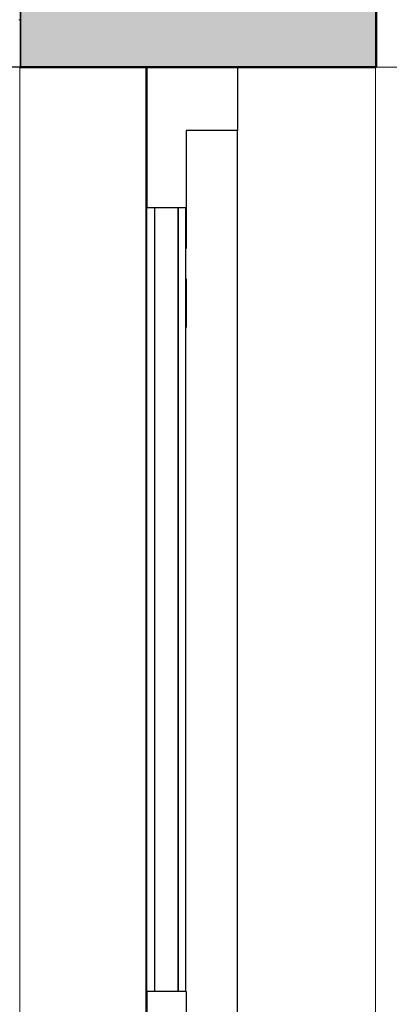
# Model space of a CAD drawing. Header units: millimetres. Extents: x -25478 to 4005, y -8416 to 11348.
# Tile 161 of 256: x -10981 to -10514, y 1394 to 2640. Entities that reach past the tile are written whole.
import ezdxf

# ---------------------------------------------------------------- set-up
doc = ezdxf.new("R2010")
doc.units = ezdxf.units.MM
doc.header["$MEASUREMENT"] = 0
doc.linetypes.add('Wipeout_Contour', pattern=[1000, 0, -1000])
for name, color, linetype in [('POHLED ZÁPADNÍ_1_Konstrukce - nosné', 7, 'Continuous'), ('POHLED ZÁPADNÍ_1_Konstrukce – Dělicí čáry vrstev', 7, 'Continuous'), ('POHLED ZÁPADNÍ_1_Kóty - SP', 7, 'Continuous'), ('POHLED ZÁPADNÍ_1_Nové_Konstrukce - nosné', 7, 'Continuous'), ('POHLED ZÁPADNÍ_1_Nové_Výplně - Povrchové', 7, 'Continuous'), ('POHLED ZÁPADNÍ_1_Nové_Výplně – Řezové', 7, 'Continuous'), ('POHLED ZÁPADNÍ_1_Výplně - Povrchové', 7, 'Continuous'), ('POHLED ZÁPADNÍ_1_Výplně – Řezové', 7, 'Continuous')]:
    doc.layers.add(name, color=color, linetype=linetype)

# ---------------------------------------------------------------- blocks, each defined once
blk = doc.blocks.new('*X2566', base_point=(-25690.4, -8330.8))
at = {"layer": 'POHLED ZÁPADNÍ_1_Nové_Výplně – Řezové', "color": 21, "linetype": 'Continuous', "lineweight": 20, "true_color": 0xffaaaa}
blk.add_line((-10980.5, 2640), (-10982.4, 2639.9), dxfattribs=at)

msp = doc.modelspace()

# ---------------------------------------------------------------- wipeouts: each hides what was drawn before it
at = {"color": 254, "linetype": 'Wipeout_Contour', "lineweight": 0, "ltscale": 55247.538842}
msp.add_wipeout([(-10981.2, 2580), (-10981.2, 450), (-10980.7, 450), (-10980.7, 530), (-10981.2, 530)], dxfattribs=at).dxf.layer = 'POHLED ZÁPADNÍ_1_Výplně - Povrchové'
at = {"color": 254, "linetype": 'Wipeout_Contour', "lineweight": 0, "ltscale": 64830.960958}
msp.add_wipeout([(-10706.1, 542), (-10705.7, 530), (-10531.2, 530), (-10531.2, 2580), (-10705.7, 2580), (-10705.7, 2500)], dxfattribs=at).dxf.layer = 'POHLED ZÁPADNÍ_1_Výplně - Povrchové'

# ---------------------------------------------------------------- next in the draw order: wipeouts: each hides what was drawn before it
at = {"color": 254, "linetype": 'Wipeout_Contour', "lineweight": 0, "ltscale": 77769.951966}
msp.add_wipeout([(-10531.2, 2580), (-10531.2, 530), (-10530.7, 530), (-10530.7, 380), (-6348.5, 380), (-6348.5, 3180), (-10530.7, 3180), (-10530.7, 2580)], dxfattribs=at).dxf.layer = 'POHLED ZÁPADNÍ_1_Nové_Výplně - Povrchové'
at = {"color": 254, "linetype": 'Wipeout_Contour', "lineweight": 0, "ltscale": 87088.25361}
msp.add_wipeout([(-10770.7, 2402), (-10771, 1410), (-10770.7, 1260), (-10771, 680), (-10770.7, 542), (-10706.1, 542), (-10706.1, 2500), (-10770.7, 2500)], dxfattribs=at).dxf.layer = 'POHLED ZÁPADNÍ_1_Nové_Výplně - Povrchové'
at = {"color": 254, "linetype": 'Wipeout_Contour', "lineweight": 0, "ltscale": 55339.956256}
msp.add_wipeout([(-10981.2, 2580), (-10981.2, 530), (-10821.2, 530), (-10821.2, 2500), (-10821.2, 2580)], dxfattribs=at).dxf.layer = 'POHLED ZÁPADNÍ_1_Výplně - Povrchové'

# ---------------------------------------------------------------- next in the draw order: linework, layer by layer
at = {"layer": 'POHLED ZÁPADNÍ_1_Konstrukce - nosné', "color": 7, "linetype": 'Continuous', "lineweight": 50}
for p, q in [((-10980.7, 3180), (-10980.7, 2580)), ((-10530.7, 3180), (-10530.7, 2580))]:
    msp.add_line(p, q, dxfattribs=at)
at = {"layer": 'POHLED ZÁPADNÍ_1_Konstrukce – Dělicí čáry vrstev', "color": 7, "linetype": 'Continuous', "lineweight": 50}
msp.add_line((-10980.5, 2580), (-10980.7, 2580), dxfattribs=at)
at = {"layer": 'POHLED ZÁPADNÍ_1_Kóty - SP', "color": 7, "linetype": 'Continuous', "lineweight": 20}
msp.add_line((-10382.3, 2580), (-10682.3, 2580), dxfattribs=at)
at = {"layer": 'POHLED ZÁPADNÍ_1_Nové_Konstrukce - nosné', "color": 251, "linetype": 'Continuous', "lineweight": 20, "true_color": 0x6a6a6a}
for p, q in [((-10981.2, 530), (-10981.2, 2580)), ((-10531.2, 2580), (-10531.2, 530))]:
    msp.add_line(p, q, dxfattribs=at)
at = {"layer": 'POHLED ZÁPADNÍ_1_Nové_Konstrukce - nosné', "color": 1, "linetype": 'Continuous', "lineweight": 25}
for p, q in [((-10705.7, 2580), (-10705.7, 2500)), ((-10705.7, 2500), (-10770.7, 2500)), ((-10706.1, 2500), (-10706.1, 542))]:
    msp.add_line(p, q, dxfattribs=at)

# ---------------------------------------------------------------- next in the draw order: wipeouts: each hides what was drawn before it
at = {"color": 254, "linetype": 'Wipeout_Contour', "lineweight": 0, "ltscale": 32774.880144}
msp.add_wipeout([(-10821.1, 530), (-10821.1, 2500), (-10821.2, 530)], dxfattribs=at).dxf.layer = 'POHLED ZÁPADNÍ_1_Nové_Výplně - Povrchové'

# ---------------------------------------------------------------- next in the draw order: wipeouts: each hides what was drawn before it
at = {"color": 254, "linetype": 'Wipeout_Contour', "lineweight": 0, "ltscale": 44463.008286}
msp.add_wipeout([(-10821.2, 2580), (-10821.2, 2500), (-10821.1, 2512), (-10820.7, 2580)], dxfattribs=at).dxf.layer = 'POHLED ZÁPADNÍ_1_Nové_Výplně - Povrchové'
at = {"color": 254, "linetype": 'Wipeout_Contour', "lineweight": 0, "ltscale": 43973.999516}
msp.add_wipeout([(-10821, 2402), (-10821, 1410), (-10811, 1410), (-10811, 2402)], dxfattribs=at).dxf.layer = 'POHLED ZÁPADNÍ_1_Nové_Výplně - Povrchové'

# ---------------------------------------------------------------- next in the draw order: hatches: boundary and pattern name
at = {"layer": 'POHLED ZÁPADNÍ_1_Výplně – Řezové', "linetype": 'Continuous', "lineweight": 13}
msp.add_hatch(color=254, dxfattribs=at).paths.add_polyline_path([(-10530.7, 3180), (-10980.7, 3180), (-10980.7, 2580), (-10530.7, 2580)])

# ---------------------------------------------------------------- next in the draw order: linework, layer by layer
at = {"layer": 'POHLED ZÁPADNÍ_1_Konstrukce - nosné', "color": 7, "linetype": 'Continuous', "lineweight": 50, "flags": 128}
msp.add_lwpolyline([(-10530.7, 2580), (-10705.7, 2580), (-10820.7, 2580), (-10980.5, 2580)], dxfattribs=at)

# ---------------------------------------------------------------- next in the draw order: wipeouts: each hides what was drawn before it
at = {"color": 254, "linetype": 'Wipeout_Contour', "lineweight": 0, "ltscale": 54818.474561}
msp.add_wipeout([(-10821.1, 2402), (-10821.1, 680), (-10821, 1260), (-10821, 1410), (-10821, 2402)], dxfattribs=at).dxf.layer = 'POHLED ZÁPADNÍ_1_Nové_Výplně - Povrchové'
at = {"color": 254, "linetype": 'Wipeout_Contour', "lineweight": 0, "ltscale": 43894.751621}
msp.add_wipeout([(-10810.7, 1410), (-10781, 1410), (-10781, 2402), (-10810.7, 2402)], dxfattribs=at).dxf.layer = 'POHLED ZÁPADNÍ_1_Nové_Výplně - Povrchové'

# ---------------------------------------------------------------- next in the draw order: linework, layer by layer
at = {"layer": 'POHLED ZÁPADNÍ_1_Nové_Konstrukce - nosné', "color": 1, "linetype": 'Continuous', "lineweight": 25}
msp.add_line((-10820.9, 2312.1), (-10820.8, 2250.6), dxfattribs=at)

# ---------------------------------------------------------------- next in the draw order: wipeouts: each hides what was drawn before it
at = {"color": 254, "linetype": 'Wipeout_Contour', "lineweight": 0, "ltscale": 33301.467663}
msp.add_wipeout([(-10821.1, 2512), (-10821.1, 2402), (-10820.7, 2512)], dxfattribs=at).dxf.layer = 'POHLED ZÁPADNÍ_1_Nové_Výplně - Povrchové'
at = {"color": 254, "linetype": 'Wipeout_Contour', "lineweight": 0, "ltscale": 33051.078892}
msp.add_wipeout([(-10811, 2402), (-10811, 1410), (-10810.7, 2402)], dxfattribs=at).dxf.layer = 'POHLED ZÁPADNÍ_1_Nové_Výplně - Povrchové'
at = {"color": 254, "linetype": 'Wipeout_Contour', "lineweight": 0, "ltscale": 43816.044073}
msp.add_wipeout([(-10780.7, 1410), (-10771, 1410), (-10771, 2402), (-10780.7, 2402)], dxfattribs=at).dxf.layer = 'POHLED ZÁPADNÍ_1_Nové_Výplně - Povrchové'
at = {"color": 254, "linetype": 'Wipeout_Contour', "lineweight": 0, "ltscale": 32718.305014}
msp.add_wipeout([(-10821, 1410), (-10821, 1260), (-10820.7, 1410)], dxfattribs=at).dxf.layer = 'POHLED ZÁPADNÍ_1_Nové_Výplně - Povrchové'
at = {"color": 254, "linetype": 'Wipeout_Contour', "lineweight": 0, "ltscale": 57337.551631}
msp.add_wipeout([(-10980.5, 3180), (-10980.7, 3480), (-11140.5, 3480), (-11140.5, 2580), (-10980.5, 2580)], dxfattribs=at).dxf.layer = 'POHLED ZÁPADNÍ_1_Nové_Výplně – Řezové'

# ---------------------------------------------------------------- next in the draw order: linework, layer by layer
at = {"layer": 'POHLED ZÁPADNÍ_1_Nové_Konstrukce - nosné', "color": 1, "linetype": 'Continuous', "lineweight": 25}
for p, q in [((-10980.7, 3180), (-10980.5, 2580)), ((-10980.7, 2580), (-11140.5, 2580)), ((-10821.2, 2500), (-10821.2, 2580)), ((-10821.2, 2512), (-10821.1, 2450.5)), ((-10821.1, 2512), (-10821.1, 2402)), ((-10820.7, 2512), (-10821.1, 2512)), ((-10821.2, 530), (-10821.2, 2500)), ((-10770.7, 2500), (-10770.7, 2402)), ((-10821.1, 2412), (-10821, 2350.5)), ((-10821, 2402), (-10821.1, 680)), ((-10821.1, 2402), (-10820.7, 2402)), ((-10821, 1410), (-10821, 2402)), ((-10770.7, 2402), (-10820.7, 2402)), ((-10811, 2402), (-10811, 1410)), ((-10810.7, 2402), (-10810.7, 1410)), ((-10781, 2402), (-10781, 1410)), ((-10780.7, 1410), (-10780.7, 2402)), ((-10771, 1410), (-10771, 2402)), ((-10770.9, 2402), (-10770.8, 2350.5)), ((-10770.7, 2312.1), (-10770.6, 2250.6)), ((-10820.7, 1410), (-10821, 1410)), ((-10820.7, 1410), (-10820.7, 1260)), ((-10770.7, 1410), (-10820.7, 1410)), ((-10770.7, 1410), (-10770.7, 1260))]:
    msp.add_line(p, q, dxfattribs=at)
at = {"layer": 'POHLED ZÁPADNÍ_1_Nové_Konstrukce - nosné', "color": 1, "linetype": 'Continuous', "lineweight": 25, "flags": 128}
msp.add_lwpolyline([(-10820.7, 2580), (-10820.7, 2512), (-10820.7, 2402)], dxfattribs=at)

# ---------------------------------------------------------------- next in the draw order: block references
at = {"layer": 'POHLED ZÁPADNÍ_1_Konstrukce - nosné', "color": 9, "linetype": 'Continuous', "lineweight": 13}
msp.add_blockref('*X2566', (-25690.4, -8330.8), dxfattribs=at)

doc.saveas('drawing.dxf')
